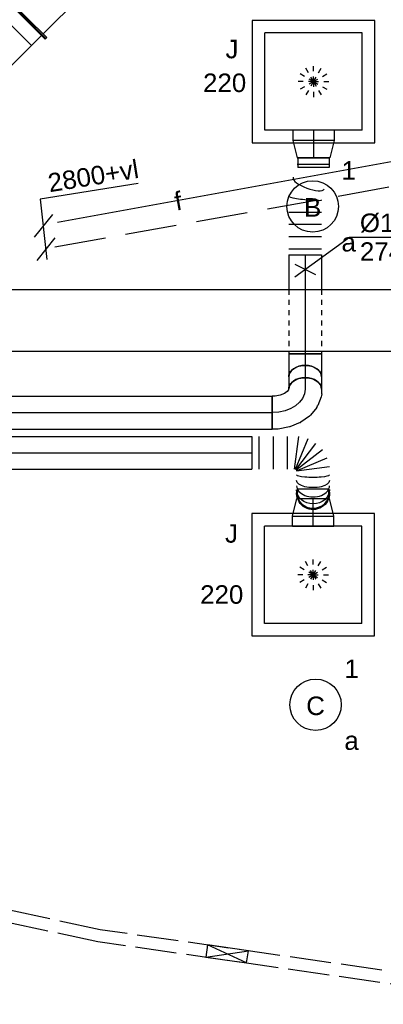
# Model space of a CAD drawing. Extents: x -257677 to 221252, y -185516 to 120782.
# Tile 91 of 171: x -50492 to -48726, y -54793 to -50003. Entities that reach past the tile are written whole.
import ezdxf
from ezdxf.enums import TextEntityAlignment as Align
from ezdxf.lldxf.tags import DXFTag

# ---------------------------------------------------------------- set-up
doc = ezdxf.new("R2010")
doc.units = 0
doc.header["$LTSCALE"] = 50
for name, pattern in [('2322140', [45, 40, -5]), ('2322203', [45, 5, -2, 5, -2, 5, -2, 5, -2, 5, -2, 5, -5]), ('AUSGEZOGEN', [0]), ('E_GOOT3', [5, 4, -1]), ('STREEPJES', [0.1, 0.05, -0.05])]:
    doc.linetypes.add(name, pattern=pattern)
doc.layers.get('0').update_dxf_attribs({"linetype": 'CONTINUOUS'})
for name, color, linetype in [('EL6131--_LB', 2, 'CONTINUOUS'), ('EL6131--_WG', 2, 'CONTINUOUS'), ('EL6311--', 3, 'CONTINUOUS'), ('WL5448--', 4, 'CONTINUOUS'), ('WL570---_RETOUR', 112, 'CONTINUOUS'), ('WL570---_RETOUR_HL', 8, 'CONTINUOUS'), ('WL570---_TOEVOER', 3, 'CONTINUOUS'), ('WL570---_TOEVOER_RST', 2, 'CONTINUOUS'), ('WL570---_TOEVOER_RST_HL', 1, 'CONTINUOUS'), ('WM5448--', 1, 'CONTINUOUS'), ('WM570---_RETOUR', 1, 'CONTINUOUS'), ('WM570---_RETOUR_PR', 1, 'CONTINUOUS'), ('WM570---_TOEVOER', 1, 'CONTINUOUS'), ('WM570---_TOEVOER_PR', 1, 'CONTINUOUS'), ('WM570---_TOEVOER_RST_PR', 1, 'CONTINUOUS')]:
    doc.layers.add(name, color=color, linetype=linetype)
doc.styles.add('BURO-018', font='ARIAL.TTF', dxfattribs={"height": 63})
tags = doc.linetypes.add('CENTER2', pattern=[28.575, 19.05, -3.175, 3.175, -3.175]).pattern_tags.tags
tags[10:11] = [DXFTag(74, 4), DXFTag(75, 0), DXFTag(340, '0'), DXFTag(46, 1.0), DXFTag(50, 0.0), DXFTag(44, 0.0), DXFTag(45, 0.0)]
tags[8:9] = [DXFTag(74, 4), DXFTag(75, 0), DXFTag(340, '0'), DXFTag(46, 1.0), DXFTag(50, 0.0), DXFTag(44, 0.0), DXFTag(45, 0.0)]
tags[6:7] = [DXFTag(74, 4), DXFTag(75, 0), DXFTag(340, '0'), DXFTag(46, 1.0), DXFTag(50, 0.0), DXFTag(44, 0.0), DXFTag(45, 0.0)]
tags[4:5] = [DXFTag(74, 4), DXFTag(75, 0), DXFTag(340, '0'), DXFTag(46, 1.0), DXFTag(50, 0.0), DXFTag(44, 0.0), DXFTag(45, 0.0)]

# ---------------------------------------------------------------- blocks, each defined once
blk = doc.blocks.new('1115B3')
at = {"color": 0, "linetype": 'Continuous'}
blk.add_circle((0, 3.5), 2.5, dxfattribs=at)
at = {"color": 0, "linetype": 'Continuous', "style": 'BURO-018'}
for tag, p in [('E_GKAST', (0, 11.5)), ('E_GROEP', (0, 8.5)), ('E_SGROEP', (4.5, 8.5)), ('E_ARMCODE', (0, 3.5)), ('E_SLET', (4.5, 2.5))]:
    blk.add_attdef(tag, text='', height=1.8, dxfattribs=at).set_placement(p, align=Align.MIDDLE)
blk = doc.blocks.new('E00112')
at = {"color": 0, "linetype": 'Continuous'}
for p, q in [((0, 1), (-1, 1)), ((-1, 1), (-1, 0)), ((-1, 0), (0, 1)), ((-1, 1), (0, 0)), ((0, 0), (0, 1)), ((-1, 0), (0, 0))]:
    blk.add_line(p, q, dxfattribs=at)
blk = doc.blocks.new('*U795')
at = {"color": 0, "ltscale": 10}
for p, q in [((297.5, 297.5, -2757.5), (-297.5, 297.5, -2757.5)), ((-297.5, 297.5, -2757.5), (-297.5, -297.5, -2757.5)), ((297.5, -297.5, -2757.5), (297.5, 297.5, -2757.5)), ((236.5, 236.5, -2757.5), (-236.5, 236.5, -2757.5)), ((-236.5, -236.5, -2757.5), (-236.5, 236.5, -2757.5)), ((236.5, -236.5, -2757.5), (236.5, 236.5, -2757.5)), ((236.5, -236.5, -2757.5), (-236.5, -236.5, -2757.5)), ((-297.5, -297.5, -2757.5), (297.5, -297.5, -2757.5))]:
    blk.add_line(p, q, dxfattribs=at)
at = {"color": 8, "linetype": 'STREEPJES', "ltscale": 10}
for q in [(0, 100, -2757.5), (-86.6, 50, -2757.5), (-50, 86.6, -2757.5), (50, 86.6, -2757.5), (86.6, 50, -2757.5), (-100, 0, -2757.5), (-86.6, -50, -2757.5), (-50, -86.6, -2757.5), (0, -100, -2757.5), (50, -86.6, -2757.5), (86.6, -50, -2757.5), (100, 0, -2757.5)]:
    blk.add_line((0, 0, -2757.5), q, dxfattribs=at)
at = {"layer": 'WL570---_TOEVOER_RST_HL', "linetype": 'CENTER2'}
blk.add_circle((0, 0, -2757.5), 0.075, dxfattribs=at)
at = {"layer": 'WL570---_TOEVOER_RST', "color": 1, "style": 'BURO-018'}
for tag in ['MC', 'Q']:
    blk.add_attdef(tag, text='', height=90, dxfattribs=at).set_placement((0, 0), align=Align.MIDDLE)
at = {"layer": 'WM570---_TOEVOER_RST_PR', "color": 1, "style": 'BURO-018'}
blk.add_attdef('POSNR', text='', height=90, dxfattribs=at).set_placement((0, 0), align=Align.MIDDLE)
blk = doc.blocks.new('*U944')
at = {"color": 0, "ltscale": 10}
for p, q in [((-49.5, 100, -2780), (0, 100, -2780)), ((-49.5, 100, -2780), (-49.5, -100, -2780)), ((0, 100, -2780), (85.2, 80, -2780)), ((0, 100, -2780), (0, -100, -2780)), ((0, 100, -2780), (0, -100, -2780)), ((0, 100, -2780), (0, -100, -2780)), ((85.2, 80, -2780), (85.2, -80, -2780)), ((85.2, 80, -2780), (85.2, -80, -2780)), ((85.2, 76, -2780), (131.9, 76, -2780)), ((131.9, 76, -2780), (131.9, -76, -2780)), ((131.9, 76, -2780), (131.9, -76, -2780)), ((0, -100, -2780), (85.2, -80, -2780)), ((85.2, -76, -2780), (131.9, -76, -2780)), ((-49.5, -100, -2780), (0, -100, -2780))]:
    blk.add_line(p, q, dxfattribs=at)
at = {"layer": 'WL570---_TOEVOER_RST_HL', "linetype": 'CENTER2'}
for p, q in [((-49.5, 0, -2780), (0, 0, -2780)), ((0, 0, -2780), (85.2, 0, -2780))]:
    blk.add_line(p, q, dxfattribs=at)
blk.add_circle((85.2, 0, -2780), 0.075, dxfattribs=at)
at = {"layer": 'WM570---_TOEVOER_RST_PR', "color": 1, "style": 'BURO-018'}
blk.add_attdef('POSNR', text='', height=90, dxfattribs=at).set_placement((0, 0), align=Align.MIDDLE)
blk = doc.blocks.new('*U945')
at = {"color": 0, "ltscale": 10}
for p, q in [((0, 80, -2960), (3933.7, 80, -2960)), ((0, -80, -2960), (0, 80, -2960)), ((3933.7, 80, -2960), (3933.7, -80, -2960)), ((0, -80, -2960), (3933.7, -80, -2960))]:
    blk.add_line(p, q, dxfattribs=at)
at = {"layer": 'WL570---_RETOUR_HL', "linetype": 'CENTER2'}
blk.add_line((0, 0, -2960), (3933.7, 0, -2960), dxfattribs=at)
at = {"layer": 'WM570---_RETOUR_PR', "color": 1, "style": 'BURO-018'}
blk.add_attdef('POSNR', text='', height=90, dxfattribs=at).set_placement((0, 0), align=Align.MIDDLE)
blk = doc.blocks.new('*U946')
at = {"color": 0, "ltscale": 10}
for p, q in [((0, 80, -2960), (0, -80, -2960)), ((34.2, 80, -2960), (34.2, -80, -2960)), ((102.7, 80, -2960), (102.7, -80, -2960)), ((171.2, 80, -2960), (171.2, -80, -2960)), ((207, -80, -2960), (228.1, 80, -2960)), ((271.7, 68.3, -2960), (209.9, -80.8, -2960)), ((212.6, -82.3, -2960), (310.8, 45.7, -2960)), ((342.7, 13.8, -2960), (214.7, -84.4, -2960)), ((216.2, -87.1, -2960), (365.3, -25.3, -2960)), ((377, -68.9, -2960), (217, -90, -2960)), ((217.2, -191.8, -2960), (217.2, -192.9, -2960))]:
    blk.add_line(p, q, dxfattribs=at)
for centre, major_axis, ratio, start_param, end_param in [((297, -106.6, -2960), (-80, 0), 0.147244, 0.000047, 3.14164), ((297.1, -160.4, -2960), (-80, -0.2), 0.674789, 0.000388, 3.141981), ((297.2, -191.4, -2960), (-80, -1), 0.97808, 0.007073, 3.134519)]:
    blk.add_ellipse(centre, major_axis=major_axis, ratio=ratio, start_param=start_param, end_param=end_param, dxfattribs=at)
at = {"color": 0, "ltscale": 10, "extrusion": (0, 0, -1)}
for centre, major_axis, ratio, start_param, end_param in [((297, -135.3, -2960), (80, 0.1), 0.429234, 0.000165, 3.141758), ((297.1, -179.6, -2960), (80, 0.3), 0.863065, 0.001061, 3.142653), ((297.2, -193, -2960), (80, 1.6), 0.994079, 0, 3.141593), ((297.3, -196.8, -2960), (80, 1.6), 0.994079, 0, 3.141593)]:
    blk.add_ellipse(centre, major_axis=major_axis, ratio=ratio, start_param=start_param, end_param=end_param, dxfattribs=at)
at = {"layer": 'WM570---_RETOUR_PR', "color": 1, "style": 'BURO-018'}
blk.add_attdef('POSNR', text='', height=90, dxfattribs=at).set_placement((0, 0), align=Align.MIDDLE)
blk = doc.blocks.new('*U947')
at = {"color": 0, "ltscale": 10}
for p, q in [((0, 80, -2960), (3799.4, 80, -2960)), ((0, -80, -2960), (0, 80, -2960)), ((3799.4, 80, -2960), (3799.4, -80, -2960)), ((0, -80, -2960), (3799.4, -80, -2960))]:
    blk.add_line(p, q, dxfattribs=at)
at = {"layer": 'WL570---_RETOUR_HL', "linetype": 'CENTER2'}
blk.add_line((0, 0, -2960), (3799.4, 0, -2960), dxfattribs=at)
at = {"layer": 'WM570---_RETOUR_PR', "color": 1, "style": 'BURO-018'}
blk.add_attdef('POSNR', text='', height=90, dxfattribs=at).set_placement((0, 0), align=Align.MIDDLE)
blk = doc.blocks.new('*U948')
at = {"color": 0, "ltscale": 10}
for p, q in [((-49.5, 100, -2780), (0, 100, -2780)), ((-49.5, 100, -2780), (-49.5, -100, -2780)), ((0, 100, -2780), (85.2, 80, -2780)), ((0, 100, -2780), (0, -100, -2780)), ((0, 100, -2780), (0, -100, -2780)), ((0, 100, -2780), (0, -100, -2780)), ((85.2, 80, -2780), (85.2, -80, -2780)), ((85.2, 80, -2780), (85.2, -80, -2780)), ((85.2, 76, -2780), (131.9, 76, -2780)), ((131.9, 76, -2780), (131.9, -76, -2780)), ((131.9, 76, -2780), (131.9, -76, -2780)), ((0, -100, -2780), (85.2, -80, -2780)), ((85.2, -76, -2780), (131.9, -76, -2780)), ((-49.5, -100, -2780), (0, -100, -2780))]:
    blk.add_line(p, q, dxfattribs=at)
at = {"layer": 'WL570---_TOEVOER_RST_HL', "linetype": 'CENTER2'}
for p, q in [((-49.5, 0, -2780), (0, 0, -2780)), ((0, 0, -2780), (85.2, 0, -2780))]:
    blk.add_line(p, q, dxfattribs=at)
blk.add_circle((85.2, 0, -2780), 0.075, dxfattribs=at)
at = {"layer": 'WM570---_TOEVOER_RST_PR', "color": 1, "style": 'BURO-018'}
blk.add_attdef('POSNR', text='', height=90, dxfattribs=at).set_placement((0, 0), align=Align.MIDDLE)
blk = doc.blocks.new('*U949')
at = {"color": 0, "ltscale": 10}
for p, q in [((0, 80, -2740), (0, -80, -2740)), ((29.7, 80, -2740), (29.7, -80, -2740)), ((89.2, 80, -2740), (89.2, -80, -2740)), ((148.6, 80, -2740), (148.6, -80, -2740)), ((208, 80, -2740), (208, -80, -2740)), ((441.6, 39.5, -2740), (441.6, -120.5, -2740)), ((471.6, 39.5, -2740), (471.6, -120.5, -2740))]:
    blk.add_line(p, q, dxfattribs=at)
at = {"color": 0, "ltscale": 10, "extrusion": (0, 0, -1)}
blk.add_ellipse((276, 0, -2740), major_axis=(-9.2, -80), ratio=0.110638, start_param=0.012697, end_param=3.15429, dxfattribs=at)
at = {"color": 0, "ltscale": 10}
for start_param, end_param in [(0.040535, 3.101058), (6.242651, 6.32372)]:
    blk.add_ellipse((348.7, -16.9, -2740), major_axis=(28, 75.6), ratio=0.320527, start_param=start_param, end_param=end_param, dxfattribs=at)
at = {"layer": 'WM570---_RETOUR_PR', "color": 1, "style": 'BURO-018'}
blk.add_attdef('POSNR', text='', height=90, dxfattribs=at).set_placement((0, 0), align=Align.MIDDLE)
blk = doc.blocks.new('*U967')
at = {"color": 0, "ltscale": 10}
for p, q in [((0, 80, -2740), (168.8, 80, -2740)), ((0, -80, -2740), (0, 80, -2740)), ((468.8, 80, -2740), (480.9, 80, -2740)), ((480.9, 80, -2740), (480.9, -80, -2740)), ((0, -80, -2740), (168.8, -80, -2740)), ((468.8, -80, -2740), (480.9, -80, -2740))]:
    blk.add_line(p, q, dxfattribs=at)
at = {"color": 8, "linetype": 'STREEPJES', "ltscale": 10}
for p, q in [((168.8, 80, -2740), (468.8, 80, -2740)), ((168.8, -80, -2740), (468.8, -80, -2740))]:
    blk.add_line(p, q, dxfattribs=at)
at = {"layer": 'WL570---_RETOUR_HL', "linetype": 'CENTER2'}
blk.add_line((0, 0, -2740), (480.9, 0, -2740), dxfattribs=at)
at = {"layer": 'WM570---_RETOUR_PR', "color": 1, "style": 'BURO-018'}
blk.add_attdef('POSNR', text='', height=90, dxfattribs=at).set_placement((0, 0), align=Align.MIDDLE)
blk = doc.blocks.new('*U968')
at = {"layer": 'WM570---_RETOUR', "color": 0, "ltscale": 10}
for p, q in [((-50, -36.3), (215.7, 156.4)), ((215.7, 156.4), (573.3, 156.4)), ((-50, 25.5), (50, -25.5))]:
    blk.add_line(p, q, dxfattribs=at)
at = {"layer": 'WM570---_RETOUR', "color": 0, "style": 'BURO-018'}
for s, p in [('%%c160', (265.7, 181.4)), ('2740', (265.7, 41.4))]:
    blk.add_text(s, height=90, dxfattribs=at).set_placement(p)
blk = doc.blocks.new('*U969')
at = {"color": 0, "ltscale": 10}
for p, q in [((-113.1, 80, -2960), (-90.8, 80, -2960)), ((-76.9, 77.4, -2960), (-34.2, 61.3, -2960)), ((-24.6, 55.8, -2960), (12.7, 25.3, -2960)), ((17.4, 20.3, -2960), (47, -21.7, -2960)), ((48.6, -24.6, -2960), (69.2, -74.9, -2960)), ((-112.9, -80, -2960), (-110, -81.1, -2960)), ((-110, -81.1, -2960), (-102.7, -87, -2960)), ((-102.7, -87, -2960), (-93.2, -100.5, -2960)), ((69.2, -74.9, -2960), (69.5, -76, -2960)), ((69.5, -76, -2960), (80, -131.4, -2960)), ((-93.2, -100.5, -2960), (-84.8, -121, -2960)), ((-84.8, -121, -2960), (-80, -146.4, -2960)), ((80, -131.5, -2960), (80, -131.4, -2960)), ((80, -131.5, -2960), (80, -160, -2960)), ((-80, -146.4, -2960), (-80, -160, -2960)), ((80, -160, -2960), (-80, -160, -2960))]:
    blk.add_line(p, q, dxfattribs=at)
at = {"color": 0, "ltscale": 10, "extrusion": (0, 0, -1)}
for centre, major_axis, ratio, start_param, end_param in [((-113.1, 0, -2960), (0, -80), 0.707107, 0, 3.141593), ((-98.2, 0, -2960), (14.5, 79.4), 0.695255, 6.156555, 6.409816), ((-43.7, -32, -2960), (58.9, 54.9), 0.558745, 6.207269, 6.359101)]:
    blk.add_ellipse(centre, major_axis=major_axis, ratio=ratio, start_param=start_param, end_param=end_param, dxfattribs=at)
at = {"color": 0, "ltscale": 10}
for centre, major_axis, ratio, start_param, end_param in [((-69.5, -10.9, -2960), (-40.3, -69.8), 0.64909, 3.0364, 3.246786), ((-22.6, -61.8, -2960), (-70.5, -38.7), 0.429597, 3.09247, 3.190715)]:
    blk.add_ellipse(centre, major_axis=major_axis, ratio=ratio, start_param=start_param, end_param=end_param, dxfattribs=at)
at = {"layer": 'WL570---_RETOUR_HL', "linetype": 'CENTER2', "extrusion": (0, 0, -1)}
blk.add_ellipse((-113.1, -160, -2960), major_axis=(0, 160), ratio=0.707107, start_param=0, end_param=1.570796, dxfattribs=at)
at = {"layer": 'WM570---_RETOUR_PR', "color": 1, "style": 'BURO-018'}
blk.add_attdef('POSNR', text='', height=90, dxfattribs=at).set_placement((0, 0), align=Align.MIDDLE)
blk = doc.blocks.new('*U970')
at = {"color": 0, "ltscale": 10}
for p, q in [((0, 80, -2786.9), (60, 80, -2786.9)), ((0, -80, -2786.9), (60, -80, -2786.9))]:
    blk.add_line(p, q, dxfattribs=at)
at = {"color": 0, "ltscale": 10, "extrusion": (0, 0, -1)}
blk.add_ellipse((0, 0, -2786.9), major_axis=(0, -80), ratio=0.707107, start_param=0, end_param=3.141593, dxfattribs=at)
at = {"color": 0, "ltscale": 10}
blk.add_ellipse((60, 0, -2786.9), major_axis=(0, -80), ratio=0.707107, start_param=3.141593, end_param=6.283185, dxfattribs=at)
at = {"layer": 'WL570---_RETOUR_HL', "linetype": 'CENTER2'}
blk.add_line((0, 0, -2786.9), (60, 0, -2786.9), dxfattribs=at)
at = {"layer": 'WM570---_RETOUR_PR', "color": 1, "style": 'BURO-018'}
blk.add_attdef('POSNR', text='', height=90, dxfattribs=at).set_placement((0, 0), align=Align.MIDDLE)
blk = doc.blocks.new('*U971')
at = {"color": 0, "ltscale": 10}
for p, q in [((-66.3, 80, -2740), (-45.2, 80, -2740)), ((-66.3, -80, -2740), (-66.3, 80, -2740)), ((-45.2, 80, -2740), (-4.5, 80, -2740)), ((-4.5, 80, -2740), (32, 80, -2740)), ((32, 80, -2740), (46.9, 80, -2740)), ((-66.3, -80, -2740), (-45.2, -80, -2740)), ((-45.2, -80, -2740), (-4.5, -80, -2740)), ((-4.5, -80, -2740), (32, -80, -2740)), ((32, -80, -2740), (46.9, -80, -2740))]:
    blk.add_line(p, q, dxfattribs=at)
blk.add_ellipse((46.9, 0, -2740), major_axis=(0, -80), ratio=0.707107, start_param=3.141593, end_param=6.283185, dxfattribs=at)
at = {"layer": 'WL570---_RETOUR_HL', "linetype": 'CENTER2'}
blk.add_line((-66.3, 0, -2740), (46.9, 0, -2740), dxfattribs=at)
at = {"layer": 'WM570---_RETOUR_PR', "color": 1, "style": 'BURO-018'}
blk.add_attdef('POSNR', text='', height=90, dxfattribs=at).set_placement((0, 0), align=Align.MIDDLE)
blk = doc.blocks.new('*U972')
at = {"color": 0, "ltscale": 10}
for p, q in [((0, 175, -2945), (5, 175, -2945)), ((0, -175, -2945), (0, 175, -2945)), ((5, -175, -2945), (5, 175, -2945)), ((5, 150, -2945), (2899.1, 150, -2945)), ((2904.1, 175, -2945), (2899.1, 175, -2945)), ((2899.1, -175, -2945), (2899.1, 175, -2945)), ((2904.1, -175, -2945), (2904.1, 175, -2945)), ((0, -175, -2945), (5, -175, -2945)), ((5, -150, -2945), (2899.1, -150, -2945)), ((2904.1, -175, -2945), (2899.1, -175, -2945))]:
    blk.add_line(p, q, dxfattribs=at)
at = {"layer": 'WM570---_TOEVOER_PR', "color": 1, "style": 'BURO-018'}
blk.add_attdef('POSNR', text='', height=90, dxfattribs=at).set_placement((0, 0), align=Align.MIDDLE)
blk = doc.blocks.new('*U1680')
at = {"color": 0, "ltscale": 10}
for p, q in [((-323.1, 225, -2950), (-318.1, 225, -2950)), ((-323.1, -225, -2950), (-323.1, 225, -2950)), ((-318.1, -225, -2950), (-318.1, 225, -2950)), ((-318.1, 200, -2950), (-273.1, 200, -2950)), ((-273.1, 200, -2950), (-74.8, 200, -2950)), ((-273.1, -200, -2950), (-273.1, 200, -2950)), ((-74.8, 200, -2950), (-74.8, -200, -2950)), ((-74.8, 200, -2950), (-50, 200, -2950)), ((-5, 200, -2950), (-50, 200, -2950)), ((0, 225, -2950), (-5, 225, -2950)), ((-5, -225, -2950), (-5, 225, -2950)), ((0, -225, -2950), (0, 225, -2950)), ((-323.1, -225, -2950), (-318.1, -225, -2950)), ((-273.1, -200, -2950), (-318.1, -200, -2950)), ((-273.1, -200, -2950), (-74.8, -200, -2950)), ((-74.8, -200, -2950), (-50, -200, -2950)), ((-50, -200, -2950), (-5, -200, -2950)), ((0, -225, -2950), (-5, -225, -2950))]:
    blk.add_line(p, q, dxfattribs=at)
at = {"color": 8, "linetype": 'STREEPJES', "ltscale": 10}
for p in [(-248.2, 200, -100), (-248.2, -200, -100)]:
    blk.add_line(p, (-50, 0, -50), dxfattribs=at)
at = {"layer": 'WM570---_TOEVOER_PR', "color": 1, "style": 'BURO-018'}
blk.add_attdef('POSNR', text='', height=90, dxfattribs=at).set_placement((0, 0), align=Align.MIDDLE)
blk = doc.blocks.new('*U1684')
at = {"color": 0, "ltscale": 10}
for p, q in [((0, 225, -3000), (5, 225, -3000)), ((0, -225, -3000), (0, 225, -3000)), ((5, -225, -3000), (5, 225, -3000)), ((5, 200, -3000), (1914.4, 200, -3000)), ((1919.4, 225, -3000), (1914.4, 225, -3000)), ((1914.4, -225, -3000), (1914.4, 225, -3000)), ((1919.4, -225, -3000), (1919.4, 225, -3000)), ((0, -225, -3000), (5, -225, -3000)), ((5, -200, -3000), (1914.4, -200, -3000)), ((1919.4, -225, -3000), (1914.4, -225, -3000))]:
    blk.add_line(p, q, dxfattribs=at)
at = {"layer": 'WM570---_TOEVOER_PR', "color": 1, "style": 'BURO-018'}
blk.add_attdef('POSNR', text='', height=90, dxfattribs=at).set_placement((0, 0), align=Align.MIDDLE)
blk = doc.blocks.new('2322140-3')
at = {"layer": 'WM5448--', "color": 0, "style": 'BURO-018'}
blk.add_text('f', height=90, rotation=10.2958, dxfattribs=at).set_placement((-49722.8, -50882.4, 2800), align=Align.MIDDLE)

msp = doc.modelspace()

# ---------------------------------------------------------------- linework, layer by layer
at = {"layer": 'EL6131--_WG', "linetype": 'E_GOOT3'}
for p, q in [((-50101.50715, -54429.60049, 3000), (-52546.7068, -53904.0595, 3000)), ((-50112.09627, -54488.69476, 3000), (-52560.1485, -53962.54068, 3000)), ((-47990.97785, -54733.28692, 3000), (-50101.50715, -54429.60049, 3000)), ((-47999.52331, -54792.67526, 3000), (-50112.09627, -54488.69476, 3000))]:
    msp.add_line(p, q, dxfattribs=at)
at = {"layer": 'WL5448--', "linetype": '2322140'}
msp.add_line((-48341.64768, -50631.55554, 2800), (-51103.9138, -51133.33309, 2800), dxfattribs=at)
at = {"layer": 'WL5448--', "linetype": '2322203'}
msp.add_line((-48353.8896, -50756.34705, 2800), (-51096.25747, -51248.44564, 2800), dxfattribs=at)
at = {"layer": 'WM570---_TOEVOER'}
for p, q in [((-50392.46183, -50874.94812, 2900), (-49917.25852, -50797.96629, 2900)), ((-50392.31002, -50875.02378, 2900), (-50359.90524, -51169.45615, 2900)), ((-50333.72477, -50950.28681, 2900), (-50422.18479, -51060.6264, 2900)), ((-50321.14513, -51064.58645, 2900), (-50409.60515, -51174.92605, 2900))]:
    msp.add_line(p, q, dxfattribs=at)

# ---------------------------------------------------------------- block references
at = {"layer": 'EL6131--_LB', "xscale": 59.99999999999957, "yscale": 200, "zscale": 59.99999999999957, "rotation": 81.81184824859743}
msp.add_blockref('E00112', (-49381.40568, -54531.86261), dxfattribs=at)
at = {"layer": 'EL6311--', "linetype": 'AUSGEZOGEN'}
ref = msp.add_blockref('1115B3', (-49068.96017, -51085.92343), dxfattribs=dict(at, xscale=50, yscale=50, zscale=50))
ref.add_attrib('E_ARMCODE', 'B', dxfattribs={"layer": '0', "color": 1, "linetype": 'Continuous', "height": 90, "style": 'BURO-018'}).set_placement((-49068.96017, -50915.92343), align=Align.MIDDLE)
ref.add_attrib('E_SLET', 'a', dxfattribs={"layer": '0', "color": 1, "linetype": 'Continuous', "height": 90, "style": 'BURO-018'}).set_placement((-48893.96017, -51085.92343), align=Align.MIDDLE)
ref.add_attrib('E_GROEP', '1', dxfattribs={"layer": '0', "color": 1, "linetype": 'Continuous', "height": 90, "style": 'BURO-018'}).set_placement((-48893.96017, -50735.92343), align=Align.MIDDLE)
ref = msp.add_blockref('1115B3', (-49054.91956, -53510.52272), dxfattribs=dict(at, xscale=50, yscale=50, zscale=50))
ref.add_attrib('E_ARMCODE', 'C', dxfattribs={"layer": '0', "color": 1, "linetype": 'Continuous', "height": 90, "style": 'BURO-018'}).set_placement((-49054.91956, -53340.52271), align=Align.MIDDLE)
ref.add_attrib('E_SLET', 'a', dxfattribs={"layer": '0', "color": 1, "linetype": 'Continuous', "height": 90, "style": 'BURO-018'}).set_placement((-48879.91956, -53510.52272), align=Align.MIDDLE)
ref.add_attrib('E_GROEP', '1', dxfattribs={"layer": '0', "color": 1, "linetype": 'Continuous', "height": 90, "style": 'BURO-018'}).set_placement((-48879.91956, -53160.52272), align=Align.MIDDLE)
at = {"layer": 'WL570---_RETOUR'}
for name, p, rotation in [('*U949', (-49105.2743, -51146.69189, 2740), 90), ('*U967', (-49105.2743, -51146.69189, 2740), 270), ('*U971', (-49105.2743, -51693.9286, 2740), 270), ('*U970', (-49105.2743, -51740.80978, 2786.88118), 270), ('*U969', (-49105.2743, -51913.9286, 2960), 270)]:
    msp.add_blockref(name, p, dxfattribs=dict(at, rotation=rotation))
for name, p in [('*U947', (-53064.69038, -51913.9286, 2960)), ('*U945', (-53297.74653, -52109.64506, 2960)), ('*U946', (-49364.07444, -52109.64506, 2960))]:
    msp.add_blockref(name, p, dxfattribs=at)
at = {"layer": 'WL570---_TOEVOER'}
for name, p, rotation in [('*U1684', (-50524.04349, -49934.41967, 3000), 45.0197608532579), ('*U1680', (-50524.04349, -49934.41967, 2950), 45.01976085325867)]:
    msp.add_blockref(name, p, dxfattribs=dict(at, rotation=rotation))
msp.add_blockref('*U972', (-51148.88607, -51465.50682, 2945), dxfattribs=at)
at = {"layer": 'WL570---_TOEVOER_RST'}
ref = msp.add_blockref('*U795', (-49064.82178, -50303.92603, 2757.5), dxfattribs=at)
ref.add_attrib('Q', '220', dxfattribs={"color": 1, "height": 90, "style": 'BURO-018'}).set_placement((-49496.70701, -50309.6566), align=Align.MIDDLE)
ref.add_attrib('MC', 'J', dxfattribs={"color": 1, "height": 90, "style": 'BURO-018'}).set_placement((-49460.99183, -50146.19734), align=Align.MIDDLE)
for name, p, rotation in [('*U948', (-49064.82178, -50589.92603, 2780), 270), ('*U944', (-49066.69096, -52417.24264, 2780), 90)]:
    msp.add_blockref(name, p, dxfattribs=dict(at, rotation=rotation))
ref = msp.add_blockref('*U795', (-49066.69096, -52703.24264, 2757.5), dxfattribs=at)
ref.add_attrib('Q', '220', dxfattribs={"color": 1, "height": 90, "style": 'BURO-018'}).set_placement((-49510.747, -52799.05009), align=Align.MIDDLE)
ref.add_attrib('MC', 'J', dxfattribs={"color": 1, "height": 90, "style": 'BURO-018'}).set_placement((-49463.2714, -52502.60877), align=Align.MIDDLE)
at = {"layer": 'WM5448--'}
msp.add_blockref('2322140-3', (0, 0), dxfattribs=at)
at = {"layer": 'WM570---_RETOUR'}
msp.add_blockref('*U968', (-49105.2743, -51217.15058, 2740), dxfattribs=at)

# ---------------------------------------------------------------- texts
at = {"layer": 'WM570---_TOEVOER', "style": 'BURO-018'}
msp.add_text('2800+vl', height=90, rotation=9.20184353, dxfattribs=at).set_placement((-50347.10309, -50842.27419, 2900))

doc.saveas('drawing.dxf')
